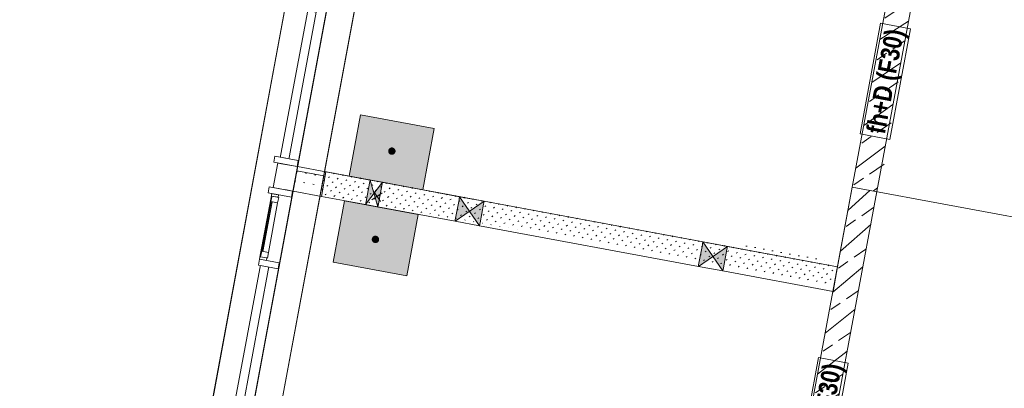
# Model space of a CAD drawing. Header units: metres. Extents: x 32353251 to 32353583, y 5707748 to 5708004.
# Tile 54 of 164: x 32353346 to 32353354, y 5707937 to 5707940. Entities that reach past the tile are written whole.
import ezdxf

# ---------------------------------------------------------------- set-up
doc = ezdxf.new("R2010")
doc.units = ezdxf.units.M
doc.header["$LTSCALE"] = 0.75
doc.set_wipeout_variables(frame=1)
doc.layers.get('0').update_dxf_attribs({"linetype": 'CONTINUOUS'})
for name, color, linetype, lineweight in [('10417023$0$#9_002_GES I Übersicht Erdgeschoss_1_101_Wand Aussen.A', 7, 'CONTINUOUS', 25), ('10417023$0$#9_002_GES I Übersicht Erdgeschoss_1_102_Wand Innen.A', 7, 'CONTINUOUS', 25), ('10417023$0$#9_002_GES I Übersicht Erdgeschoss_1_303_Sanitäre.A', 7, 'CONTINUOUS', 25), ('10417023$0$#9_002_GES I Übersicht Erdgeschoss_1_607b_Brandschutz 1_100', 7, 'CONTINUOUS', 25), ('10417023$0$#9_002_GES I Übersicht Erdgeschoss_1_Neubau_101_Wand Aussen.A', 7, 'CONTINUOUS', 25), ('10417023$0$#9_002_GES I Übersicht Erdgeschoss_1_Neubau_102_Wand Innen.A', 7, 'CONTINUOUS', 25), ('10417023$0$#9_002_GES I Übersicht Erdgeschoss_1_Neubau_104_Decken.A', 7, 'CONTINUOUS', 25), ('10417023$0$#9_002_GES I Übersicht Erdgeschoss_1_Neubau_110_Pfosten-Riegel.A', 7, 'CONTINUOUS', 25), ('10417023$0$#9_002_GES I Übersicht Erdgeschoss_1_Neubau_201_Aussenwandbekleidu', 7, 'CONTINUOUS', 25), ('10417023$0$Keine', 7, 'CONTINUOUS', 13)]:
    doc.layers.add(name, color=color, linetype=linetype, lineweight=lineweight)
doc.styles.add('10417023$0$Arial Narrow (bold)', font='ARIALNB.TTF')
pattern_1 = [(45, (0, 0), (-0.03535533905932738, 0.03535533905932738), [0.01, -0.03999999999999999])]
pattern_2 = [(44.99999999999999, (0, 0), (-0.1697056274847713, 0.1697056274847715), []), (44.99999999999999, (-0.08485281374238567, 0.08485281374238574), (-0.1697056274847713, 0.1697056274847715), [0.18, -0.05999999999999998])]

# ---------------------------------------------------------------- blocks, each defined once
blk = doc.blocks.new('10417023$0$#9_MKO_LP5_ARC_GES_UP_00_002_P_G_modell (3D)')
at = {"layer": '10417023$0$#9_002_GES I Übersicht Erdgeschoss_1_102_Wand Innen.A', "linetype": 'Continuous', "lineweight": 5, "true_color": 0xff0000}
h = blk.add_hatch(dxfattribs=at)
h.set_pattern_fill('#9_GIPSKARTON_0001', color=1, style=0, pattern_type=2)
h.set_pattern_definition([(0, (0, 0), (0, 0.075), [0.009999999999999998, -0.06500000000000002])])
h.paths.add_polyline_path([(-32353499.00695976, -5707781.780125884), (-32353499.24365668, -5707781.780125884), (-32353499.24365668, -5707781.980125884), (-32353499.00695976, -5707781.980125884)])
at = {"layer": '10417023$0$#9_002_GES I Übersicht Erdgeschoss_1_102_Wand Innen.A', "linetype": 'Continuous', "lineweight": 13, "true_color": 0x1f1f1f}
h = blk.add_hatch(dxfattribs=at)
h.set_pattern_fill('#9_GIPS_0001', color=250, style=0, pattern_type=2)
h.set_pattern_definition(pattern_1)
h.paths.add_polyline_path([(-32353494.842797, -5707781.780125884), (-32353499.01249965, -5707781.780125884), (-32353499.01249965, -5707781.792625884), (-32353494.842797, -5707781.792625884)])
h = blk.add_hatch(dxfattribs=at)
h.set_pattern_fill('#9_GIPS_0001', color=250, style=0, pattern_type=2)
h.set_pattern_definition(pattern_1)
h.paths.add_polyline_path([(-32353494.842797, -5707781.792625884), (-32353499.01249965, -5707781.792625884), (-32353499.01249965, -5707781.805125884), (-32353494.842797, -5707781.805125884)])
at = {"layer": '10417023$0$#9_002_GES I Übersicht Erdgeschoss_1_102_Wand Innen.A', "linetype": 'Continuous', "lineweight": 13, "true_color": 0xff0000}
h = blk.add_hatch(dxfattribs=at)
h.set_pattern_fill('#9_GIPS_0001', color=1, style=0, pattern_type=2)
h.set_pattern_definition(pattern_1)
h.paths.add_polyline_path([(-32353494.842797, -5707781.805125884), (-32353499.01249965, -5707781.805125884), (-32353499.01249965, -5707781.955125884), (-32353494.842797, -5707781.955125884)])
at = {"layer": '10417023$0$#9_002_GES I Übersicht Erdgeschoss_1_102_Wand Innen.A', "linetype": 'Continuous', "lineweight": 13, "true_color": 0x1f1f1f}
h = blk.add_hatch(dxfattribs=at)
h.set_pattern_fill('#9_GIPS_0001', color=250, style=0, pattern_type=2)
h.set_pattern_definition(pattern_1)
h.paths.add_polyline_path([(-32353499.01249965, -5707781.967625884), (-32353494.842797, -5707781.967625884), (-32353494.842797, -5707781.955125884), (-32353499.01249965, -5707781.955125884)])
h = blk.add_hatch(dxfattribs=at)
h.set_pattern_fill('#9_GIPS_0001', color=250, style=0, pattern_type=2)
h.set_pattern_definition(pattern_1)
h.paths.add_polyline_path([(-32353499.01249965, -5707781.980125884), (-32353494.842797, -5707781.980125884), (-32353494.842797, -5707781.967625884), (-32353499.01249965, -5707781.967625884)])
at = {"layer": '10417023$0$#9_002_GES I Übersicht Erdgeschoss_1_303_Sanitäre.A', "linetype": 'Continuous', "lineweight": 0, "true_color": 0xff0000}
h = blk.add_hatch(color=1, dxfattribs=at)
edge = h.paths.add_edge_path()
edge.add_arc((-32353498.52365513, -5707781.52047279), 0.03, 90, 180)
edge.add_arc((-32353498.52365513, -5707781.52047279), 0.03, 180, 270)
edge.add_arc((-32353498.52365513, -5707781.52047279), 0.03, 270, 360)
edge.add_arc((-32353498.52365513, -5707781.52047279), 0.03, 0, 90)
h = blk.add_hatch(color=1, dxfattribs=at)
edge = h.paths.add_edge_path()
edge.add_arc((-32353498.52365513, -5707782.23977898), 0.03, 270, 360)
edge.add_arc((-32353498.52365513, -5707782.23977898), 0.03, 0, 90)
edge.add_arc((-32353498.52365513, -5707782.23977898), 0.03, 90, 180)
edge.add_arc((-32353498.52365513, -5707782.23977898), 0.03, 180, 270)
at = {"layer": '10417023$0$#9_002_GES I Übersicht Erdgeschoss_1_Neubau_102_Wand Innen.A', "linetype": 'Continuous', "lineweight": 5, "true_color": 0xff0000}
h = blk.add_hatch(dxfattribs=at)
h.set_pattern_fill('#9_BETON__STAHLBETON_0001', color=1, style=0, pattern_type=2)
h.set_pattern_definition(pattern_2)
h.paths.add_polyline_path([(-32353494.84365668, -5707779.582826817), (-32353494.84365668, -5707781.130043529), (-32353494.64365669, -5707781.130043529), (-32353494.64365669, -5707779.582826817)])
h = blk.add_hatch(dxfattribs=at)
h.set_pattern_fill('#9_BETON__STAHLBETON_0001', color=1, style=0, pattern_type=2)
h.set_pattern_definition(pattern_2)
h.paths.add_polyline_path([(-32353494.84365668, -5707784.220045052), (-32353494.6436567, -5707784.220045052), (-32353494.6436567, -5707781.130043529), (-32353494.84365668, -5707781.130043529)])
at = {"layer": '10417023$0$#9_002_GES I Übersicht Erdgeschoss_1_101_Wand Aussen.A', "color": 1, "linetype": 'Continuous', "lineweight": 13, "true_color": 0xff0000}
blk.add_line((-32353499.02365651, -5707781.780126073), (-32353499.02365651, -5707783.814916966), dxfattribs=at)
at = {"layer": '10417023$0$#9_002_GES I Übersicht Erdgeschoss_1_102_Wand Innen.A', "color": 1, "linetype": 'Continuous', "lineweight": 13, "true_color": 0xff0000}
for p, q in [((-32353498.65277462, -5707781.780125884), (-32353499.01249965, -5707781.780125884)), ((-32353499.01249965, -5707781.780125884), (-32353499.01249965, -5707781.980125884)), ((-32353498.55277459, -5707781.780125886), (-32353498.65277462, -5707781.780125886)), ((-32353497.92330301, -5707781.780125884), (-32353498.55277459, -5707781.780125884)), ((-32353497.72330301, -5707781.780125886), (-32353497.92330301, -5707781.780125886)), ((-32353495.94042123, -5707781.780125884), (-32353497.72330301, -5707781.780125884)), ((-32353495.74042123, -5707781.780125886), (-32353495.94042123, -5707781.780125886)), ((-32353494.842797, -5707781.780125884), (-32353495.74042123, -5707781.780125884)), ((-32353494.842797, -5707781.980125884), (-32353494.842797, -5707781.780125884)), ((-32353499.01249965, -5707781.980125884), (-32353498.65277462, -5707781.980125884)), ((-32353498.65277462, -5707781.980125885), (-32353498.55277459, -5707781.980125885)), ((-32353498.55277459, -5707781.980125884), (-32353497.92330301, -5707781.980125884)), ((-32353497.92330301, -5707781.980125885), (-32353497.72330301, -5707781.980125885)), ((-32353497.72330301, -5707781.980125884), (-32353495.94042123, -5707781.980125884)), ((-32353495.94042123, -5707781.980125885), (-32353495.74042123, -5707781.980125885)), ((-32353495.74042123, -5707781.980125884), (-32353494.842797, -5707781.980125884))]:
    blk.add_line(p, q, dxfattribs=at)
at = {"layer": '10417023$0$#9_002_GES I Übersicht Erdgeschoss_1_303_Sanitäre.A', "color": 1, "linetype": 'Continuous', "lineweight": 13, "true_color": 0xff0000, "flags": 128}
for points in [[(-32353498.22365358, -5707781.280125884), (-32353498.82365668, -5707781.280125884), (-32353498.82365668, -5707781.780125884), (-32353498.22365358, -5707781.780125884)], [(-32353498.22365358, -5707782.480125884), (-32353498.82365668, -5707782.480125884), (-32353498.82365668, -5707781.980125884), (-32353498.22365358, -5707781.980125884)]]:
    blk.add_lwpolyline(points, close=True, dxfattribs=at)
at = {"layer": '10417023$0$#9_002_GES I Übersicht Erdgeschoss_1_303_Sanitäre.A', "color": 1, "linetype": 'Continuous', "true_color": 0xff0000}
for points in [[(-32353498.22365358, -5707781.280125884), (-32353498.82365668, -5707781.280125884), (-32353498.22365358, -5707781.780125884), (-32353498.82365668, -5707781.780125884)], [(-32353498.22365358, -5707782.480125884), (-32353498.22365358, -5707781.980125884), (-32353498.82365668, -5707782.480125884), (-32353498.82365668, -5707781.980125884)]]:
    blk.add_solid(points, dxfattribs=at)
at = {"layer": '10417023$0$#9_002_GES I Übersicht Erdgeschoss_1_607b_Brandschutz 1_100', "color": 1, "linetype": 'Continuous', "lineweight": 13, "true_color": 0xff0000}
for p, q in [((-32353494.61803709, -5707779.797894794), (-32353494.86068498, -5707779.797894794)), ((-32353494.86068498, -5707779.797894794), (-32353494.86068498, -5707780.699964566)), ((-32353494.61803709, -5707780.699964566), (-32353494.61803709, -5707779.797894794)), ((-32353494.86068498, -5707780.699964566), (-32353494.61803709, -5707780.699964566)), ((-32353494.61803709, -5707782.522464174), (-32353494.86068498, -5707782.522464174)), ((-32353494.86068498, -5707782.522464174), (-32353494.86068498, -5707783.424532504)), ((-32353494.61803709, -5707783.424532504), (-32353494.61803709, -5707782.522464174))]:
    blk.add_line(p, q, dxfattribs=at)
at = {"layer": '10417023$0$#9_002_GES I Übersicht Erdgeschoss_1_Neubau_101_Wand Aussen.A', "color": 1, "linetype": 'Continuous', "lineweight": 13, "true_color": 0xff0000}
for p, q in [((-32353499.24365677, -5707781.814917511), (-32353499.24365677, -5707779.814916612)), ((-32353499.02365651, -5707781.814917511), (-32353499.02365651, -5707779.814916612)), ((-32353499.02365651, -5707781.814917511), (-32353499.24365677, -5707781.814917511)), ((-32353499.24365677, -5707783.814916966), (-32353499.24365677, -5707781.814917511)), ((-32353499.02365651, -5707781.814917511), (-32353499.24365677, -5707781.814917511)), ((-32353499.02365651, -5707783.814916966), (-32353499.02365651, -5707781.814917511))]:
    blk.add_line(p, q, dxfattribs=at)
at = {"layer": '10417023$0$#9_002_GES I Übersicht Erdgeschoss_1_Neubau_102_Wand Innen.A', "color": 1, "linetype": 'Continuous', "lineweight": 18, "true_color": 0xff0000}
for p, q in [((-32353494.84365668, -5707779.582826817), (-32353494.84365668, -5707781.130043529)), ((-32353494.64365668, -5707781.130043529), (-32353494.64365668, -5707779.582826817)), ((-32353494.84365668, -5707781.130043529), (-32353494.84365667, -5707784.220045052)), ((-32353494.64365667, -5707784.220045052), (-32353494.64365668, -5707781.130043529))]:
    blk.add_line(p, q, dxfattribs=at)
at = {"layer": '10417023$0$#9_002_GES I Übersicht Erdgeschoss_1_Neubau_102_Wand Innen.A', "color": 1, "linetype": 'Continuous', "lineweight": 13, "true_color": 0xff0000}
for p, q in [((-32353498.65277462, -5707781.780125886), (-32353498.65277462, -5707781.792625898)), ((-32353498.65277462, -5707781.792625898), (-32353498.65277462, -5707781.80512591)), ((-32353498.65277462, -5707781.80512591), (-32353498.65277462, -5707781.955125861)), ((-32353498.5527739, -5707781.780126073), (-32353498.65277402, -5707781.980126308)), ((-32353498.5527739, -5707781.980126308), (-32353498.65277402, -5707781.780126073)), ((-32353498.55277459, -5707781.792625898), (-32353498.55277459, -5707781.780125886)), ((-32353498.55277459, -5707781.80512591), (-32353498.55277459, -5707781.792625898)), ((-32353498.55277459, -5707781.955125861), (-32353498.55277459, -5707781.80512591)), ((-32353497.92330301, -5707781.780125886), (-32353497.92330301, -5707781.792625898)), ((-32353497.92330301, -5707781.792625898), (-32353497.92330301, -5707781.80512591)), ((-32353497.92330301, -5707781.80512591), (-32353497.92330301, -5707781.955125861)), ((-32353497.72330274, -5707781.780126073), (-32353497.92330298, -5707781.980126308)), ((-32353497.72330274, -5707781.980126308), (-32353497.92330298, -5707781.780126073)), ((-32353497.72330301, -5707781.792625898), (-32353497.72330301, -5707781.780125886)), ((-32353497.72330301, -5707781.80512591), (-32353497.72330301, -5707781.792625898)), ((-32353497.72330301, -5707781.955125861), (-32353497.72330301, -5707781.80512591)), ((-32353495.94042123, -5707781.780125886), (-32353495.94042123, -5707781.792625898)), ((-32353495.94042123, -5707781.792625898), (-32353495.94042123, -5707781.80512591)), ((-32353495.94042123, -5707781.80512591), (-32353495.94042123, -5707781.955125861)), ((-32353495.74042183, -5707781.780126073), (-32353495.94042062, -5707781.980126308)), ((-32353495.74042183, -5707781.980126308), (-32353495.94042062, -5707781.780126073)), ((-32353495.74042123, -5707781.792625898), (-32353495.74042123, -5707781.780125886)), ((-32353495.74042123, -5707781.80512591), (-32353495.74042123, -5707781.792625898)), ((-32353495.74042123, -5707781.955125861), (-32353495.74042123, -5707781.80512591)), ((-32353498.65277462, -5707781.955125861), (-32353498.65277462, -5707781.967625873)), ((-32353498.65277462, -5707781.967625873), (-32353498.65277462, -5707781.980125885)), ((-32353498.55277459, -5707781.967625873), (-32353498.55277459, -5707781.955125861)), ((-32353498.55277459, -5707781.980125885), (-32353498.55277459, -5707781.967625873)), ((-32353497.92330301, -5707781.955125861), (-32353497.92330301, -5707781.967625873)), ((-32353497.92330301, -5707781.967625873), (-32353497.92330301, -5707781.980125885)), ((-32353497.72330301, -5707781.967625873), (-32353497.72330301, -5707781.955125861)), ((-32353497.72330301, -5707781.980125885), (-32353497.72330301, -5707781.967625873)), ((-32353495.94042123, -5707781.955125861), (-32353495.94042123, -5707781.967625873)), ((-32353495.94042123, -5707781.967625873), (-32353495.94042123, -5707781.980125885)), ((-32353495.74042123, -5707781.967625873), (-32353495.74042123, -5707781.955125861)), ((-32353495.74042123, -5707781.980125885), (-32353495.74042123, -5707781.967625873))]:
    blk.add_line(p, q, dxfattribs=at)
at = {"layer": '10417023$0$#9_002_GES I Übersicht Erdgeschoss_1_Neubau_102_Wand Innen.A', "color": 1, "linetype": 'Continuous', "true_color": 0xff0000}
for points in [[(-32353498.65277462, -5707781.980125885), (-32353498.60277461, -5707781.880125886), (-32353498.65277462, -5707781.780125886)], [(-32353498.55277459, -5707781.980125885), (-32353498.55277459, -5707781.780125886), (-32353498.60277461, -5707781.880125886)], [(-32353497.92330301, -5707781.980125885), (-32353497.82330301, -5707781.880125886), (-32353497.92330301, -5707781.780125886)], [(-32353497.72330301, -5707781.980125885), (-32353497.72330301, -5707781.780125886), (-32353497.82330301, -5707781.880125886)], [(-32353495.94042123, -5707781.980125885), (-32353495.84042123, -5707781.880125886), (-32353495.94042123, -5707781.780125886)], [(-32353495.74042123, -5707781.980125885), (-32353495.74042123, -5707781.780125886), (-32353495.84042123, -5707781.880125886)]]:
    blk.add_solid(points, dxfattribs=at)
at = {"layer": '10417023$0$#9_002_GES I Übersicht Erdgeschoss_1_Neubau_104_Decken.A', "color": 1, "linetype": 'Continuous', "lineweight": 13, "true_color": 0xff0000}
for p, q in [((-32353498.61058977, -5707781.933891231), (-32353498.53987942, -5707781.863180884)), ((-32353498.61058977, -5707781.863180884), (-32353498.53987942, -5707781.933891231))]:
    blk.add_line(p, q, dxfattribs=at)
at = {"layer": '10417023$0$#9_002_GES I Übersicht Erdgeschoss_1_Neubau_104_Decken.A', "color": 1, "linetype": 'Continuous', "lineweight": 13, "true_color": 0xff0000, "flags": 128}
for points in [[(-32353499.24365664, -5707781.952985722), (-32353499.24365668, -5707777.242828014), (-32353491.34430819, -5707777.240905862), (-32353491.34429377, -5707777.249004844), (-32353488.711808, -5707777.242914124), (-32353474.36909785, -5707777.203502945), (-32353467.58052395, -5707777.184627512), (-32353458.71420428, -5707777.159975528), (-32353458.7142043, -5707776.82162203), (-32353452.08528951, -5707776.852814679), (-32353452.08528951, -5707777.242828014), (-32353452.08528951, -5707779.426313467), (-32353449.88417032, -5707779.426313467), (-32353449.88417032, -5707779.646313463), (-32353454.47117382, -5707779.646313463), (-32353454.47117382, -5707790.51957689), (-32353496.34426422, -5707790.51957689), (-32353496.34426422, -5707785.84991685), (-32353499.24365677, -5707785.84991685)], [(-32353491.64409519, -5707777.192828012), (-32353499.24365668, -5707777.192828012), (-32353499.24365668, -5707790.51957689), (-32353454.47117381, -5707790.51957689), (-32353454.47117381, -5707779.376313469), (-32353454.47117381, -5707776.841971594), (-32353458.7151397, -5707776.821626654), (-32353458.71420428, -5707777.159982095), (-32353462.62409527, -5707777.170791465), (-32353462.62409527, -5707788.759576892), (-32353491.64409519, -5707788.759576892)], [(-32353499.0236555, -5707781.780125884), (-32353494.84366712, -5707781.780125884), (-32353494.8439642, -5707781.129916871), (-32353493.14409523, -5707781.129916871), (-32353491.64409519, -5707781.129916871), (-32353491.64409519, -5707777.462828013), (-32353499.0236555, -5707777.462828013)]]:
    blk.add_lwpolyline(points, close=True, dxfattribs=at)
at = {"layer": '10417023$0$#9_002_GES I Übersicht Erdgeschoss_1_607b_Brandschutz 1_100', "color": 1, "true_color": 0xff0000, "char_height": 0.1502737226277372, "attachment_point": 5, "rotation": 90, "line_spacing_factor": 1.002187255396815, "style": '10417023$0$Arial Narrow (bold)'}
for insert in [(-32353494.71695806, -5707780.248929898), (-32353494.71695806, -5707782.973498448)]:
    blk.add_mtext('fh+D (F30) ', dxfattribs=dict(at, insert=insert))
at = {"color": 1, "linetype": 'Continuous', "lineweight": 5, "true_color": 0xff0000}
blk.add_wipeout([(-32353499.573656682, -5707779.81491685), (-32353499.573656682, -5707783.814916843), (-32353499.37365668, -5707783.814916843), (-32353499.37365668, -5707779.81491685)], dxfattribs=at).dxf.layer = '10417023$0$#9_002_GES I Übersicht Erdgeschoss_1_Neubau_201_Aussenwandbekleidu'
at = {"layer": '10417023$0$#9_002_GES I Übersicht Erdgeschoss_1_Neubau_101_Wand Aussen.A', "color": 1, "linetype": 'Continuous', "lineweight": 13, "true_color": 0xff0000}
blk.add_line((-32353499.57365668, -5707777.242828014), (-32353499.57365668, -5707786.17991685), dxfattribs=at)
at = {"layer": '10417023$0$#9_002_GES I Übersicht Erdgeschoss_1_Neubau_201_Aussenwandbekleidu', "color": 1, "linetype": 'Continuous', "lineweight": 13, "true_color": 0xff0000}
for p, q in [((-32353499.57365668, -5707779.81491685), (-32353499.57365668, -5707783.814916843)), ((-32353499.37365668, -5707783.814916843), (-32353499.37365668, -5707779.81491685))]:
    blk.add_line(p, q, dxfattribs=at)
at = {"color": 1, "linetype": 'Continuous', "lineweight": 5, "true_color": 0xff0000}
for points in [[(-32353499.40515506, -5707781.980125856), (-32353499.310155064, -5707781.980125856), (-32353499.310155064, -5707781.780131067), (-32353499.40515506, -5707781.780131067)], [(-32353499.40265506, -5707782.499916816), (-32353499.347655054, -5707782.499916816), (-32353499.347655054, -5707782.095125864), (-32353499.40265506, -5707782.095125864)], [(-32353499.39265506, -5707783.784916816), (-32353499.32265506, -5707783.784916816), (-32353499.32265506, -5707782.594916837), (-32353499.39265506, -5707782.594916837)]]:
    blk.add_wipeout(points, dxfattribs=at).dxf.layer = '10417023$0$#9_002_GES I Übersicht Erdgeschoss_1_Neubau_110_Pfosten-Riegel.A'
at = {"layer": '10417023$0$#9_002_GES I Übersicht Erdgeschoss_1_Neubau_110_Pfosten-Riegel.A', "color": 1, "linetype": 'Continuous', "lineweight": 13, "true_color": 0xff0000}
for p, q in [((-32353499.40515544, -5707781.780130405), (-32353499.40515544, -5707781.980126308)), ((-32353499.34765574, -5707782.499916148), (-32353499.34765574, -5707782.095125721))]:
    blk.add_line(p, q, dxfattribs=at)
at = {"layer": '10417023$0$#9_002_GES I Übersicht Erdgeschoss_1_Neubau_110_Pfosten-Riegel.A', "color": 1, "linetype": 'Continuous', "lineweight": 13, "true_color": 0xff0000, "flags": 128}
blk.add_lwpolyline([(-32353499.39265506, -5707783.784916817), (-32353499.32265506, -5707783.784916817), (-32353499.32265506, -5707782.594916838), (-32353499.39265506, -5707782.594916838)], close=True, dxfattribs=at)
at = {"color": 1, "linetype": 'Continuous', "lineweight": 5, "true_color": 0xff0000}
for points in [[(-32353499.31015506, -5707781.980125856), (-32353499.24515506, -5707781.980125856), (-32353499.24515506, -5707781.780131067), (-32353499.31015506, -5707781.780131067)], [(-32353499.407655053, -5707782.075125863), (-32353499.407655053, -5707782.519916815), (-32353499.402655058, -5707782.519916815), (-32353499.402655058, -5707782.075125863)]]:
    blk.add_wipeout(points, dxfattribs=at).dxf.layer = '10417023$0$#9_002_GES I Übersicht Erdgeschoss_1_Neubau_110_Pfosten-Riegel.A'
at = {"layer": '10417023$0$#9_002_GES I Übersicht Erdgeschoss_1_Neubau_110_Pfosten-Riegel.A', "color": 1, "linetype": 'Continuous', "lineweight": 13, "true_color": 0xff0000}
for p, q in [((-32353499.24515525, -5707781.780130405), (-32353499.31015461, -5707781.780130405)), ((-32353499.24515525, -5707781.980126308), (-32353499.24515525, -5707781.780130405)), ((-32353499.31015461, -5707781.980126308), (-32353499.24515525, -5707781.980126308)), ((-32353499.40265508, -5707782.095125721), (-32353499.40265508, -5707782.499916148))]:
    blk.add_line(p, q, dxfattribs=at)
at = {"layer": '10417023$0$#9_002_GES I Übersicht Erdgeschoss_1_Neubau_110_Pfosten-Riegel.A', "color": 1, "linetype": 'Continuous', "lineweight": 13, "true_color": 0xff0000, "flags": 128}
blk.add_lwpolyline([(-32353499.40765506, -5707782.075125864), (-32353499.40765506, -5707782.519916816), (-32353499.40265506, -5707782.519916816), (-32353499.40265506, -5707782.075125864)], close=True, dxfattribs=at)
at = {"color": 1, "linetype": 'Continuous', "lineweight": 5, "true_color": 0xff0000}
for points in [[(-32353499.392655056, -5707781.750131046), (-32353499.322655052, -5707781.750131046), (-32353499.322655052, -5707780.535131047), (-32353499.392655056, -5707780.535131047)], [(-32353499.40265507, -5707782.050125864), (-32353499.40265507, -5707782.095125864), (-32353499.347655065, -5707782.095125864), (-32353499.347655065, -5707782.050125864)], [(-32353499.347655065, -5707782.544916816), (-32353499.347655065, -5707782.499916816), (-32353499.40265507, -5707782.499916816), (-32353499.40265507, -5707782.544916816)]]:
    blk.add_wipeout(points, dxfattribs=at).dxf.layer = '10417023$0$#9_002_GES I Übersicht Erdgeschoss_1_Neubau_110_Pfosten-Riegel.A'
at = {"layer": '10417023$0$#9_002_GES I Übersicht Erdgeschoss_1_Neubau_110_Pfosten-Riegel.A', "color": 1, "linetype": 'Continuous', "lineweight": 13, "true_color": 0xff0000}
blk.add_line((-32353499.39265507, -5707782.499916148), (-32353499.39265507, -5707782.095125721), dxfattribs=at)
at = {"layer": '10417023$0$#9_002_GES I Übersicht Erdgeschoss_1_Neubau_110_Pfosten-Riegel.A', "color": 1, "linetype": 'Continuous', "lineweight": 13, "true_color": 0xff0000, "flags": 128}
for points in [[(-32353499.39265506, -5707781.750131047), (-32353499.32265506, -5707781.750131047), (-32353499.32265506, -5707780.535131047), (-32353499.39265506, -5707780.535131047)], [(-32353499.40265506, -5707782.050125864), (-32353499.40265506, -5707782.095125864), (-32353499.34765505, -5707782.095125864), (-32353499.34765505, -5707782.050125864)], [(-32353499.34765505, -5707782.544916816), (-32353499.34765505, -5707782.499916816), (-32353499.40265506, -5707782.499916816), (-32353499.40265506, -5707782.544916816)]]:
    blk.add_lwpolyline(points, close=True, dxfattribs=at)
at = {"color": 1, "linetype": 'Continuous', "lineweight": 5, "true_color": 0xff0000}
for points in [[(-32353499.43765507, -5707781.730131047), (-32353499.43765507, -5707781.780131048), (-32353499.247655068, -5707781.780131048), (-32353499.247655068, -5707781.730131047)], [(-32353499.40765506, -5707782.030125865), (-32353499.40765506, -5707782.075125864), (-32353499.402655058, -5707782.075125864), (-32353499.402655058, -5707782.050125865), (-32353499.35265506, -5707782.050125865), (-32353499.35265506, -5707782.030125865)], [(-32353499.35265506, -5707782.564916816), (-32353499.35265506, -5707782.544916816), (-32353499.402655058, -5707782.544916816), (-32353499.402655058, -5707782.519916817), (-32353499.40765506, -5707782.519916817), (-32353499.40765506, -5707782.564916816)]]:
    blk.add_wipeout(points, dxfattribs=at).dxf.layer = '10417023$0$#9_002_GES I Übersicht Erdgeschoss_1_Neubau_110_Pfosten-Riegel.A'
at = {"layer": '10417023$0$#9_002_GES I Übersicht Erdgeschoss_1_102_Wand Innen.A', "color": 1, "linetype": 'Continuous', "lineweight": 13, "true_color": 0xff0000}
blk.add_line((-32353499.01250015, -5707781.780126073), (-32353499.24365677, -5707781.780130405), dxfattribs=at)
at = {"layer": '10417023$0$#9_002_GES I Übersicht Erdgeschoss_1_Neubau_110_Pfosten-Riegel.A', "color": 1, "linetype": 'Continuous', "lineweight": 13, "true_color": 0xff0000, "flags": 128}
for points in [[(-32353499.43765506, -5707781.730131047), (-32353499.43765506, -5707781.780131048), (-32353499.24765506, -5707781.780131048), (-32353499.24765506, -5707781.730131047)], [(-32353499.40765506, -5707782.030125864), (-32353499.40765506, -5707782.075125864), (-32353499.40265506, -5707782.075125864), (-32353499.40265506, -5707782.050125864), (-32353499.35265506, -5707782.050125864), (-32353499.35265506, -5707782.030125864)], [(-32353499.35265506, -5707782.564916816), (-32353499.35265506, -5707782.544916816), (-32353499.40265506, -5707782.544916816), (-32353499.40265506, -5707782.519916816), (-32353499.40765506, -5707782.519916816), (-32353499.40765506, -5707782.564916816)]]:
    blk.add_lwpolyline(points, close=True, dxfattribs=at)
at = {"color": 1, "linetype": 'Continuous', "lineweight": 5, "true_color": 0xff0000}
for points in [[(-32353499.43765507, -5707781.980125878), (-32353499.43765507, -5707782.030125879), (-32353499.247655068, -5707782.030125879), (-32353499.247655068, -5707781.980125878)], [(-32353499.407655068, -5707782.564916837), (-32353499.407655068, -5707782.614916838), (-32353499.247655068, -5707782.614916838), (-32353499.247655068, -5707782.564916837)]]:
    blk.add_wipeout(points, dxfattribs=at).dxf.layer = '10417023$0$#9_002_GES I Übersicht Erdgeschoss_1_Neubau_110_Pfosten-Riegel.A'
at = {"layer": '10417023$0$#9_002_GES I Übersicht Erdgeschoss_1_102_Wand Innen.A', "color": 1, "linetype": 'Continuous', "lineweight": 13, "true_color": 0xff0000}
blk.add_line((-32353499.01250015, -5707781.980126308), (-32353499.24365677, -5707781.980130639), dxfattribs=at)
at = {"layer": '10417023$0$#9_002_GES I Übersicht Erdgeschoss_1_Neubau_101_Wand Aussen.A', "color": 1, "linetype": 'Continuous', "lineweight": 13, "true_color": 0xff0000}
blk.add_line((-32353499.24365668, -5707785.84991685), (-32353499.24365668, -5707777.242828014), dxfattribs=at)
at = {"layer": '10417023$0$#9_002_GES I Übersicht Erdgeschoss_1_Neubau_110_Pfosten-Riegel.A', "color": 1, "linetype": 'Continuous', "lineweight": 13, "true_color": 0xff0000, "flags": 128}
for points in [[(-32353499.43765506, -5707781.980125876), (-32353499.43765506, -5707782.030125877), (-32353499.24765506, -5707782.030125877), (-32353499.24765506, -5707781.980125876)], [(-32353499.40765506, -5707782.564916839), (-32353499.40765506, -5707782.614916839), (-32353499.24765506, -5707782.614916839), (-32353499.24765506, -5707782.564916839)]]:
    blk.add_lwpolyline(points, close=True, dxfattribs=at)
blk = doc.blocks.new('10417023$0$2_MKO_LP5_LAN_GES_UP_00_002_V_A (3D)')
at = {"layer": '10417023$0$Keine'}
blk.add_blockref('10417023$0$#9_MKO_LP5_ARC_GES_UP_00_002_P_G_modell (3D)', (0, 0), dxfattribs=at)
blk = doc.blocks.new('10417023')
at = {"layer": '10417023$0$Keine', "rotation": 349.4819372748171}
blk.add_blockref('10417023$0$2_MKO_LP5_LAN_GES_UP_00_002_V_A (3D)', (65205154.93137175, 5413829.557758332), dxfattribs=at)

msp = doc.modelspace()

# ---------------------------------------------------------------- block references
msp.add_blockref('10417023', (0, 0))

doc.saveas('drawing.dxf')
